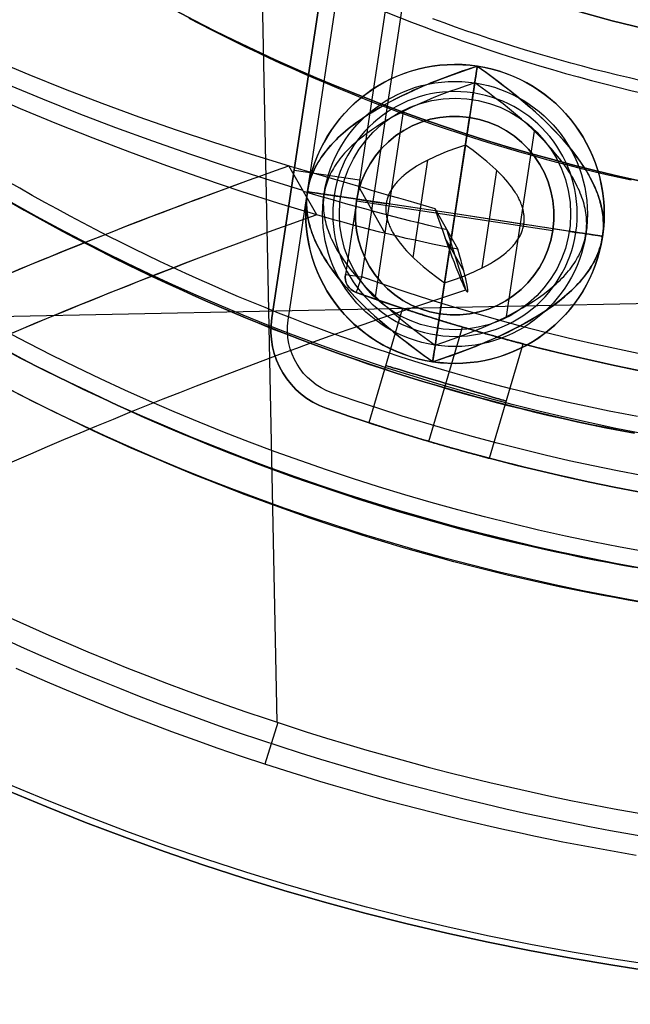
# Model space of a CAD drawing. Extents: x 1448 to 2588, y -916 to 723.
# Tile 6 of 37: x 1987 to 2005, y -1 to 29. Entities that reach past the tile are written whole.
import ezdxf

# ---------------------------------------------------------------- set-up
doc = ezdxf.new("R2010")
doc.units = 0
doc.layers.add('1', color=7, linetype='CONTINUOUS')

msp = doc.modelspace()

# ---------------------------------------------------------------- linework, layer by layer
at = {"layer": '1', "color": 8}
for p, q in [((1998.985, 50.942, 639.5), (1994.326, 20.097, 639.5)), ((1994.821, 20.023, 640), (1999.479, 50.867, 640)), ((2000.708, 48.96, 637.5), (1996.547, 21.41, 637.5)), ((1997.041, 21.335, 638), (2001.203, 48.885, 638)), ((1994.326, 20.097, 630), (1996.379, 33.691, 630)), ((1998.357, 33.393, 630), (1996.547, 21.41, 630)), ((1995, 24.559, 630), (1996.978, 24.26, 630)), ((1996.547, 21.41, 630), (1996.547, 21.41, 637.5)), ((1996.874, 20.864, 630), (1996.874, 20.864, 637.5)), ((1998.275, 20.384, 634), (1997.257, 16.929, 634)), ((1994.326, 20.097, 639.5), (1994.326, 20.097, 630)), ((1999.072, 16.365, 635.9), (2000.089, 19.818, 635.9)), ((1999.072, 16.365, 632.1), (2000.089, 19.818, 632.1)), ((2000.902, 15.855, 634), (2001.92, 19.31, 634)), ((1995.971, 17.365, 630), (1995.971, 17.365, 639.5))]:
    msp.add_line(p, q, dxfattribs=at)
at = {"layer": '1', "color": 250}
for p, q in [((1994.482, 7.883, 25.37), (1994.021, 31.01, 25.37)), ((2000.536, 27.696, 102.959), (2000.536, 27.696, 103.842)), ((2000.46, 27.192, 102.45), (1999.264, 19.275, 102.45)), ((1997.46, 20.733, 102.45), (1998.305, 26.332, 102.45)), ((2000.302, 26.15, 102.539), (1999.406, 20.218, 102.539)), ((1999.406, 20.218, 52.239), (2000.302, 26.15, 52.239)), ((2000.302, 26.15, 102.539), (2000.302, 26.15, 52.239)), ((2001.418, 20.135, 102.45), (2002.264, 25.734, 102.45)), ((2000.176, 25.315, 106.25), (1999.547, 21.152, 106.25)), ((1995.686, 23.206, 13.648), (1994.843, 24.687, 4.81)), ((1998.599, 21.919, 106.25), (1999.043, 24.862, 106.25)), ((2000.68, 21.605, 106.25), (2001.124, 24.548, 106.25)), ((1995.4, 23.908, 102.959), (1995.4, 23.908, 103.842)), ((1999.862, 23.234, 102.45), (1995.903, 23.832, 102.45)), ((1997.75, 22.648, 13.175), (1996.942, 24.07, 4.689)), ((1996.888, 23.632, 52.239), (1996.888, 23.632, 102.539)), ((1996.888, 23.632, 102.539), (2002.821, 22.736, 102.539)), ((1996.888, 23.632, 52.239), (2002.821, 22.736, 52.239)), ((1999.862, 23.234, 106.25), (1997.781, 23.548, 106.25)), ((1999.253, 23.398, 4.969), (1999.949, 22.174, 12.274)), ((2001.943, 22.919, 106.25), (1999.862, 23.234, 106.25)), ((2003.82, 22.636, 102.45), (1999.862, 23.234, 102.45)), ((2000.198, 20.919, 8.409), (1999.616, 22.76, 8.773)), ((2002.821, 22.736, 102.539), (2002.821, 22.736, 52.239)), ((2000.127, 21.517, 11.406), (1999.566, 22.502, 5.529)), ((2004.324, 22.56, 102.959), (2004.324, 22.56, 103.842)), ((1973.479, 19.891, 25.37), (2012.511, 20.669, 25.37)), ((1999.406, 20.218, 102.539), (1999.406, 20.218, 52.239)), ((1999.188, 18.772, 103.842), (1999.188, 18.772, 102.959)), ((1994.503, 7.877, 25.37), (1994.114, 6.618, 27.751))]:
    msp.add_line(p, q, dxfattribs=at)
for points in [[(2005.192, 24.25), (2004.814, 24.333), (2004.437, 24.419), (2004.061, 24.508), (2003.685, 24.6), (2003.31, 24.695), (2002.936, 24.792), (2002.563, 24.892), (2002.191, 24.995), (2001.819, 25.101), (2001.449, 25.21), (2001.079, 25.321), (2000.71, 25.435), (2000.342, 25.552), (1999.975, 25.672), (1999.609, 25.794), (1999.244, 25.919), (1998.88, 26.046), (1998.516, 26.177), (1998.154, 26.309), (1997.793, 26.445), (1997.433, 26.583), (1997.074, 26.724), (1996.716, 26.867), (1996.359, 27.013), (1996.003, 27.162), (1995.648, 27.313), (1995.294, 27.466), (1994.942, 27.623), (1994.59, 27.781), (1994.24, 27.943), (1993.891, 28.106), (1993.543, 28.272), (1993.196, 28.441), (1992.85, 28.612), (1992.506, 28.786), (1992.163, 28.962), (1991.821, 29.14)], [(2005.491, 27.258), (2005.135, 27.34), (2004.779, 27.424), (2004.424, 27.511), (2004.069, 27.6), (2003.715, 27.692), (2003.363, 27.787), (2003.011, 27.884), (2002.659, 27.985), (2002.309, 28.087), (2001.959, 28.193), (2001.61, 28.3), (2001.263, 28.411), (2000.916, 28.524), (2000.569, 28.639), (2000.224, 28.757), (1999.88, 28.878), (1999.536, 29.001), (1999.194, 29.127)], [(1999.188, 18.772), (1998.934, 18.953), (1998.69, 19.132), (1998.454, 19.31), (1998.226, 19.487), (1998.008, 19.663), (1997.798, 19.837), (1997.597, 20.01), (1997.404, 20.182), (1997.22, 20.352), (1997.045, 20.521), (1996.879, 20.689), (1996.721, 20.856), (1996.573, 21.021), (1996.432, 21.184), (1996.301, 21.347), (1996.178, 21.508), (1996.064, 21.668), (1995.959, 21.826), (1995.91, 21.905), (1995.862, 21.984), (1995.817, 22.062), (1995.774, 22.14), (1995.734, 22.217), (1995.695, 22.294), (1995.659, 22.371), (1995.625, 22.447), (1995.593, 22.523), (1995.563, 22.599), (1995.536, 22.675), (1995.51, 22.75), (1995.487, 22.825), (1995.466, 22.899), (1995.447, 22.973), (1995.43, 23.047), (1995.416, 23.121), (1995.403, 23.194), (1995.393, 23.267), (1995.385, 23.339), (1995.379, 23.411), (1995.376, 23.483), (1995.374, 23.555), (1995.375, 23.626), (1995.378, 23.697), (1995.383, 23.767), (1995.39, 23.838), (1995.4, 23.908), (1995.411, 23.977), (1995.425, 24.046), (1995.441, 24.115), (1995.459, 24.184), (1995.48, 24.252), (1995.502, 24.32), (1995.527, 24.387), (1995.554, 24.455), (1995.583, 24.522), (1995.614, 24.588), (1995.647, 24.654), (1995.683, 24.72), (1995.721, 24.786), (1995.761, 24.851), (1995.803, 24.916), (1995.847, 24.981), (1995.894, 25.045), (1995.942, 25.109), (1995.993, 25.173), (1996.046, 25.236), (1996.101, 25.299), (1996.159, 25.362), (1996.218, 25.424), (1996.28, 25.486), (1996.344, 25.548), (1996.41, 25.609), (1996.478, 25.67), (1996.549, 25.731), (1996.696, 25.851), (1996.852, 25.97), (1997.017, 26.088), (1997.191, 26.204), (1997.373, 26.319), (1997.564, 26.433), (1997.764, 26.545), (1997.972, 26.657), (1998.189, 26.766), (1998.415, 26.875), (1998.65, 26.982), (1998.893, 27.088), (1999.145, 27.192), (1999.406, 27.296), (1999.675, 27.398), (1999.953, 27.498), (2000.24, 27.598), (2000.536, 27.696)], [(2000.536, 27.696), (2000.789, 27.515), (2001.034, 27.335), (2001.27, 27.157), (2001.497, 26.98), (2001.716, 26.804), (2001.926, 26.63), (2002.127, 26.457), (2002.319, 26.285), (2002.503, 26.115), (2002.678, 25.946), (2002.844, 25.778), (2003.002, 25.612), (2003.151, 25.447), (2003.291, 25.283), (2003.422, 25.12), (2003.545, 24.959), (2003.659, 24.799), (2003.764, 24.641), (2003.814, 24.562), (2003.861, 24.484), (2003.906, 24.405), (2003.949, 24.328), (2003.989, 24.25), (2004.028, 24.173), (2004.064, 24.096), (2004.098, 24.02), (2004.13, 23.944), (2004.16, 23.868), (2004.188, 23.792), (2004.213, 23.717), (2004.236, 23.642), (2004.257, 23.568), (2004.276, 23.494), (2004.293, 23.42), (2004.308, 23.346), (2004.32, 23.273), (2004.33, 23.2), (2004.338, 23.128), (2004.344, 23.056), (2004.348, 22.984), (2004.349, 22.912), (2004.348, 22.841), (2004.345, 22.77), (2004.34, 22.7), (2004.333, 22.63), (2004.324, 22.56), (2004.312, 22.49), (2004.298, 22.421), (2004.282, 22.352), (2004.264, 22.283), (2004.244, 22.215), (2004.221, 22.147), (2004.196, 22.08), (2004.17, 22.012), (2004.141, 21.946), (2004.109, 21.879), (2004.076, 21.813), (2004.04, 21.747), (2004.003, 21.681), (2003.963, 21.616), (2003.92, 21.551), (2003.876, 21.486), (2003.83, 21.422), (2003.781, 21.358), (2003.73, 21.294), (2003.677, 21.231), (2003.622, 21.168), (2003.565, 21.106), (2003.505, 21.043), (2003.443, 20.981), (2003.379, 20.92), (2003.313, 20.858), (2003.245, 20.797), (2003.175, 20.737), (2003.027, 20.616), (2002.871, 20.497), (2002.706, 20.379), (2002.533, 20.263), (2002.35, 20.148), (2002.159, 20.034), (2001.96, 19.922), (2001.751, 19.811), (2001.534, 19.701), (2001.308, 19.592), (2001.074, 19.485), (2000.83, 19.379), (2000.578, 19.275), (2000.318, 19.171), (2000.048, 19.07), (1999.77, 18.969), (1999.483, 18.87), (1999.188, 18.772)], [(2000.46, 27.192), (2000.197, 27.105), (1999.943, 27.017), (1999.696, 26.928), (1999.457, 26.838), (1999.226, 26.746), (1999.002, 26.653), (1998.786, 26.559), (1998.578, 26.464), (1998.378, 26.368), (1998.185, 26.27), (1998, 26.172), (1997.823, 26.072), (1997.654, 25.971), (1997.492, 25.869), (1997.338, 25.766), (1997.192, 25.661), (1997.053, 25.556), (1996.922, 25.449), (1996.86, 25.395), (1996.799, 25.341), (1996.741, 25.287), (1996.684, 25.232), (1996.629, 25.177), (1996.576, 25.122), (1996.525, 25.066), (1996.476, 25.01), (1996.429, 24.954), (1996.384, 24.898), (1996.341, 24.841), (1996.3, 24.784), (1996.261, 24.726), (1996.223, 24.669), (1996.188, 24.611), (1996.154, 24.553), (1996.123, 24.494), (1996.093, 24.435), (1996.065, 24.376), (1996.04, 24.317), (1996.016, 24.257), (1995.994, 24.197), (1995.974, 24.137), (1995.956, 24.077), (1995.94, 24.016), (1995.926, 23.955), (1995.913, 23.893), (1995.903, 23.832)], [(2003.82, 22.636), (2003.829, 22.698), (2003.835, 22.76), (2003.84, 22.823), (2003.842, 22.885), (2003.843, 22.949), (2003.842, 23.012), (2003.838, 23.076), (2003.833, 23.14), (2003.826, 23.204), (2003.817, 23.269), (2003.806, 23.334), (2003.793, 23.399), (2003.778, 23.464), (2003.762, 23.53), (2003.743, 23.596), (2003.722, 23.663), (2003.7, 23.729), (2003.675, 23.796), (2003.649, 23.864), (2003.621, 23.931), (2003.59, 23.999), (2003.558, 24.067), (2003.524, 24.136), (2003.488, 24.204), (2003.45, 24.273), (2003.41, 24.343), (2003.368, 24.412), (2003.324, 24.482), (2003.231, 24.623), (2003.13, 24.764), (2003.021, 24.907), (2002.904, 25.052), (2002.78, 25.197), (2002.648, 25.343), (2002.508, 25.491), (2002.36, 25.64), (2002.205, 25.79), (2002.042, 25.941), (2001.871, 26.093), (2001.693, 26.247), (2001.507, 26.401), (2001.313, 26.557), (2001.111, 26.714), (2000.902, 26.872), (2000.684, 27.032), (2000.46, 27.192)], [(2004.324, 22.56), (2004.332, 22.618), (2004.338, 22.676), (2004.343, 22.735), (2004.347, 22.793), (2004.348, 22.853), (2004.349, 22.912), (2004.348, 22.971), (2004.345, 23.031), (2004.341, 23.091), (2004.336, 23.151), (2004.329, 23.211), (2004.32, 23.272), (2004.31, 23.333), (2004.298, 23.394), (2004.285, 23.455), (2004.271, 23.517), (2004.255, 23.579), (2004.237, 23.641), (2004.218, 23.703), (2004.197, 23.765), (2004.175, 23.828), (2004.151, 23.891), (2004.126, 23.954), (2004.1, 24.017), (2004.071, 24.081), (2004.042, 24.145), (2003.978, 24.273), (2003.908, 24.402), (2003.832, 24.532), (2003.75, 24.663), (2003.662, 24.795), (2003.568, 24.928), (2003.468, 25.062), (2003.362, 25.196), (2003.249, 25.332), (2003.131, 25.468), (2003.007, 25.606), (2002.877, 25.744), (2002.741, 25.883), (2002.598, 26.024), (2002.45, 26.165), (2002.296, 26.307), (2002.135, 26.449), (2001.969, 26.593), (2001.796, 26.738)], [(1997.066, 26.121), (1996.885, 25.994), (1996.715, 25.866), (1996.634, 25.801), (1996.555, 25.736), (1996.479, 25.671), (1996.405, 25.605), (1996.334, 25.538), (1996.265, 25.472), (1996.199, 25.405), (1996.136, 25.337), (1996.075, 25.269), (1996.016, 25.201), (1995.961, 25.132), (1995.907, 25.063), (1995.856, 24.994), (1995.808, 24.924), (1995.762, 24.854), (1995.719, 24.784), (1995.679, 24.713), (1995.641, 24.642), (1995.605, 24.57), (1995.572, 24.498), (1995.542, 24.425), (1995.514, 24.353), (1995.488, 24.279), (1995.466, 24.206), (1995.445, 24.132), (1995.428, 24.057), (1995.412, 23.983), (1995.4, 23.908)], [(2000.176, 25.315), (1999.904, 25.223), (1999.649, 25.128), (1999.527, 25.08), (1999.41, 25.031), (1999.296, 24.982), (1999.187, 24.932), (1999.082, 24.881), (1998.98, 24.83), (1998.883, 24.778), (1998.79, 24.726), (1998.701, 24.673), (1998.616, 24.619), (1998.535, 24.565), (1998.458, 24.51), (1998.385, 24.454), (1998.316, 24.398), (1998.284, 24.37), (1998.252, 24.342), (1998.221, 24.313), (1998.191, 24.284), (1998.162, 24.255), (1998.134, 24.226), (1998.108, 24.197), (1998.082, 24.168), (1998.057, 24.138), (1998.034, 24.108), (1998.011, 24.079), (1997.989, 24.049), (1997.969, 24.018), (1997.949, 23.988), (1997.93, 23.958), (1997.913, 23.927), (1997.896, 23.896), (1997.88, 23.865), (1997.866, 23.834), (1997.852, 23.803), (1997.84, 23.772), (1997.828, 23.74), (1997.818, 23.709), (1997.808, 23.677), (1997.8, 23.645), (1997.792, 23.613), (1997.786, 23.58), (1997.781, 23.548)], [(2001.943, 22.919), (2001.947, 22.952), (2001.951, 22.985), (2001.953, 23.018), (2001.954, 23.051), (2001.955, 23.084), (2001.954, 23.117), (2001.952, 23.151), (2001.95, 23.184), (2001.946, 23.218), (2001.941, 23.252), (2001.935, 23.286), (2001.929, 23.321), (2001.921, 23.355), (2001.912, 23.39), (2001.902, 23.424), (2001.891, 23.459), (2001.879, 23.494), (2001.867, 23.529), (2001.853, 23.565), (2001.838, 23.6), (2001.822, 23.636), (2001.805, 23.672), (2001.787, 23.708), (2001.768, 23.744), (2001.748, 23.78), (2001.727, 23.817), (2001.705, 23.853), (2001.682, 23.89), (2001.633, 23.964), (2001.58, 24.038), (2001.522, 24.114), (2001.461, 24.189), (2001.396, 24.266), (2001.326, 24.343), (2001.253, 24.42), (2001.175, 24.499), (2001.094, 24.577), (2001.008, 24.657), (2000.918, 24.737), (2000.824, 24.818), (2000.726, 24.899), (2000.624, 24.981), (2000.408, 25.147), (2000.176, 25.315)], [(2005.382, 17.113), (2004.953, 17.193), (2004.525, 17.277), (2004.097, 17.365), (2003.671, 17.455), (2003.245, 17.549), (2002.82, 17.646), (2002.396, 17.746), (2001.973, 17.85), (2001.551, 17.956), (2001.129, 18.066), (2000.709, 18.179), (2000.29, 18.295), (1999.871, 18.414), (1999.454, 18.537), (1999.037, 18.662), (1998.622, 18.791), (1998.207, 18.922), (1997.794, 19.057), (1997.381, 19.194), (1996.97, 19.335), (1996.56, 19.479), (1996.151, 19.626), (1995.743, 19.775), (1995.336, 19.928), (1994.93, 20.084), (1994.526, 20.242), (1994.122, 20.404), (1993.72, 20.568), (1993.319, 20.735), (1992.919, 20.905), (1992.521, 21.079), (1992.124, 21.254), (1991.728, 21.433), (1991.333, 21.615), (1990.94, 21.799), (1990.548, 21.986), (1990.157, 22.176), (1989.768, 22.369), (1989.38, 22.565), (1988.994, 22.763), (1988.609, 22.964), (1988.225, 23.168), (1987.843, 23.374), (1987.462, 23.583), (1987.083, 23.795), (1986.705, 24.009), (1986.328, 24.227)], [(1995.4, 23.908), (1995.392, 23.849), (1995.385, 23.791), (1995.38, 23.732), (1995.377, 23.674), (1995.375, 23.615), (1995.374, 23.555), (1995.375, 23.496), (1995.378, 23.436), (1995.382, 23.376), (1995.388, 23.316), (1995.395, 23.256), (1995.403, 23.195), (1995.413, 23.134), (1995.425, 23.073), (1995.438, 23.012), (1995.453, 22.95), (1995.469, 22.889), (1995.486, 22.827), (1995.505, 22.764), (1995.526, 22.702), (1995.548, 22.639), (1995.572, 22.576), (1995.597, 22.513), (1995.624, 22.45), (1995.652, 22.386), (1995.682, 22.323), (1995.745, 22.194), (1995.815, 22.065), (1995.891, 21.935), (1995.973, 21.804), (1996.061, 21.672), (1996.155, 21.539), (1996.256, 21.405), (1996.362, 21.271), (1996.474, 21.135), (1996.592, 20.999), (1996.716, 20.861), (1996.846, 20.723), (1996.983, 20.584), (1997.125, 20.444), (1997.273, 20.303), (1997.428, 20.161), (1997.588, 20.018), (1997.754, 19.874), (1997.927, 19.729)], [(1995.903, 23.832), (1995.895, 23.77), (1995.888, 23.707), (1995.884, 23.645), (1995.881, 23.582), (1995.88, 23.519), (1995.882, 23.455), (1995.885, 23.391), (1995.89, 23.327), (1995.897, 23.263), (1995.906, 23.198), (1995.917, 23.133), (1995.93, 23.068), (1995.945, 23.003), (1995.962, 22.937), (1995.98, 22.871), (1996.001, 22.804), (1996.023, 22.738), (1996.048, 22.671), (1996.074, 22.604), (1996.103, 22.536), (1996.133, 22.468), (1996.165, 22.4), (1996.199, 22.332), (1996.235, 22.263), (1996.273, 22.194), (1996.313, 22.125), (1996.355, 22.055), (1996.399, 21.985), (1996.493, 21.845), (1996.594, 21.703), (1996.703, 21.56), (1996.819, 21.416), (1996.944, 21.27), (1997.076, 21.124), (1997.215, 20.976), (1997.363, 20.827), (1997.518, 20.677), (1997.681, 20.526), (1997.852, 20.374), (1998.031, 20.22), (1998.217, 20.066), (1998.411, 19.91), (1998.612, 19.753), (1998.822, 19.595), (1999.039, 19.435), (1999.264, 19.275)], [(1986.454, 23.567), (1986.835, 23.35), (1987.218, 23.137), (1987.602, 22.926), (1987.987, 22.718), (1988.374, 22.513), (1988.762, 22.31), (1989.152, 22.11), (1989.543, 21.913), (1989.935, 21.719), (1990.329, 21.527), (1990.724, 21.338), (1991.121, 21.152), (1991.519, 20.969), (1991.918, 20.789), (1992.318, 20.612), (1992.72, 20.437), (1993.123, 20.266), (1993.527, 20.097), (1993.933, 19.931), (1994.339, 19.768), (1994.747, 19.609), (1995.156, 19.452), (1995.566, 19.298), (1995.978, 19.147), (1996.39, 18.999), (1996.804, 18.854), (1997.218, 18.712), (1997.634, 18.573), (1998.051, 18.438), (1998.469, 18.305), (1998.888, 18.175), (1999.308, 18.049), (1999.729, 17.926), (2000.151, 17.805), (2000.573, 17.688), (2000.997, 17.575), (2001.422, 17.464), (2001.848, 17.356), (2002.274, 17.252), (2002.702, 17.151), (2003.13, 17.053), (2003.559, 16.959), (2003.99, 16.867), (2004.42, 16.779), (2004.852, 16.695), (2005.285, 16.613)], [(1986.454, 23.567), (1986.835, 23.35), (1987.218, 23.137), (1987.602, 22.926), (1987.987, 22.718), (1988.374, 22.513), (1988.762, 22.31), (1989.152, 22.11), (1989.543, 21.913), (1989.935, 21.719), (1990.329, 21.527), (1990.724, 21.338), (1991.121, 21.152), (1991.519, 20.969), (1991.918, 20.789), (1992.318, 20.612), (1992.72, 20.437), (1993.123, 20.266), (1993.527, 20.097), (1993.933, 19.931), (1994.339, 19.768), (1994.747, 19.609), (1995.156, 19.452), (1995.566, 19.298), (1995.978, 19.147), (1996.39, 18.999), (1996.804, 18.854), (1997.218, 18.712), (1997.634, 18.573), (1998.051, 18.438), (1998.469, 18.305), (1998.888, 18.175), (1999.308, 18.049), (1999.729, 17.926), (2000.151, 17.805), (2000.573, 17.688), (2000.997, 17.575), (2001.422, 17.464), (2001.848, 17.356), (2002.274, 17.252), (2002.702, 17.151), (2003.13, 17.053), (2003.559, 16.959), (2003.99, 16.867), (2004.42, 16.779), (2004.852, 16.695), (2005.285, 16.613)], [(2005.285, 16.615), (2004.853, 16.697), (2004.421, 16.781), (2003.99, 16.869), (2003.56, 16.961), (2003.131, 17.055), (2002.702, 17.153), (2002.275, 17.254), (2001.848, 17.358), (2001.423, 17.466), (2000.998, 17.576), (2000.574, 17.69), (2000.151, 17.807), (1999.729, 17.928), (1999.308, 18.051), (1998.888, 18.177), (1998.469, 18.307), (1998.052, 18.44), (1997.635, 18.575), (1997.219, 18.714), (1996.804, 18.856), (1996.391, 19.001), (1995.978, 19.149), (1995.567, 19.3), (1995.157, 19.453), (1994.748, 19.61), (1994.34, 19.77), (1993.933, 19.933), (1993.528, 20.099), (1993.124, 20.267), (1992.721, 20.439), (1992.319, 20.614), (1991.919, 20.791), (1991.52, 20.971), (1991.122, 21.154), (1990.725, 21.34), (1990.33, 21.529), (1989.936, 21.72), (1989.544, 21.915), (1989.153, 22.112), (1988.763, 22.312), (1988.375, 22.514), (1987.988, 22.72), (1987.603, 22.928), (1987.219, 23.139), (1986.836, 23.352), (1986.455, 23.568)], [(1997.781, 23.548), (1997.776, 23.515), (1997.773, 23.483), (1997.77, 23.45), (1997.769, 23.417), (1997.769, 23.383), (1997.769, 23.35), (1997.771, 23.317), (1997.774, 23.283), (1997.777, 23.249), (1997.782, 23.215), (1997.788, 23.181), (1997.795, 23.147), (1997.803, 23.112), (1997.811, 23.078), (1997.821, 23.043), (1997.832, 23.008), (1997.844, 22.973), (1997.857, 22.938), (1997.871, 22.902), (1997.886, 22.867), (1997.901, 22.831), (1997.918, 22.795), (1997.936, 22.759), (1997.955, 22.723), (1997.975, 22.687), (1997.996, 22.651), (1998.018, 22.614), (1998.041, 22.577), (1998.09, 22.503), (1998.144, 22.429), (1998.201, 22.354), (1998.262, 22.278), (1998.328, 22.201), (1998.397, 22.124), (1998.47, 22.047), (1998.548, 21.969), (1998.63, 21.89), (1998.715, 21.81), (1998.805, 21.73), (1998.899, 21.65), (1998.997, 21.568), (1999.099, 21.486), (1999.315, 21.321), (1999.547, 21.152)], [(1999.547, 21.152), (1999.819, 21.244), (2000.074, 21.339), (2000.196, 21.387), (2000.313, 21.436), (2000.427, 21.485), (2000.536, 21.535), (2000.642, 21.586), (2000.743, 21.637), (2000.84, 21.689), (2000.933, 21.741), (2001.022, 21.794), (2001.107, 21.848), (2001.188, 21.902), (2001.265, 21.957), (2001.338, 22.013), (2001.407, 22.069), (2001.44, 22.097), (2001.472, 22.126), (2001.502, 22.154), (2001.532, 22.183), (2001.561, 22.212), (2001.589, 22.241), (2001.616, 22.27), (2001.641, 22.3), (2001.666, 22.329), (2001.69, 22.359), (2001.712, 22.389), (2001.734, 22.419), (2001.755, 22.449), (2001.774, 22.479), (2001.793, 22.51), (2001.811, 22.54), (2001.827, 22.571), (2001.843, 22.602), (2001.857, 22.633), (2001.871, 22.664), (2001.883, 22.695), (2001.895, 22.727), (2001.905, 22.759), (2001.915, 22.79), (2001.923, 22.822), (2001.931, 22.855), (2001.937, 22.887), (2001.943, 22.919)], [(1999.264, 19.275), (1999.526, 19.362), (1999.78, 19.45), (2000.027, 19.539), (2000.266, 19.63), (2000.498, 19.721), (2000.721, 19.814), (2000.937, 19.908), (2001.145, 20.003), (2001.345, 20.099), (2001.538, 20.197), (2001.723, 20.295), (2001.9, 20.395), (2002.07, 20.496), (2002.231, 20.598), (2002.385, 20.701), (2002.532, 20.806), (2002.67, 20.911), (2002.801, 21.018), (2002.863, 21.072), (2002.924, 21.126), (2002.983, 21.181), (2003.039, 21.235), (2003.094, 21.29), (2003.147, 21.346), (2003.198, 21.401), (2003.247, 21.457), (2003.294, 21.513), (2003.339, 21.57), (2003.382, 21.626), (2003.423, 21.683), (2003.463, 21.741), (2003.5, 21.798), (2003.535, 21.856), (2003.569, 21.914), (2003.601, 21.973), (2003.63, 22.032), (2003.658, 22.091), (2003.684, 22.15), (2003.708, 22.21), (2003.729, 22.27), (2003.749, 22.33), (2003.767, 22.391), (2003.784, 22.451), (2003.798, 22.513), (2003.81, 22.574), (2003.82, 22.636)], [(2002.657, 20.346), (2002.838, 20.473), (2003.008, 20.601), (2003.089, 20.666), (2003.168, 20.731), (2003.244, 20.797), (2003.318, 20.863), (2003.389, 20.929), (2003.458, 20.996), (2003.524, 21.063), (2003.587, 21.13), (2003.648, 21.198), (2003.707, 21.266), (2003.763, 21.335), (2003.816, 21.404), (2003.867, 21.473), (2003.915, 21.543), (2003.961, 21.613), (2004.004, 21.683), (2004.045, 21.754), (2004.083, 21.826), (2004.118, 21.897), (2004.151, 21.969), (2004.182, 22.042), (2004.21, 22.115), (2004.235, 22.188), (2004.258, 22.261), (2004.278, 22.335), (2004.296, 22.41), (2004.311, 22.485), (2004.324, 22.56)], [(2005.276, 12.559), (2004.873, 12.631), (2004.471, 12.706), (2004.07, 12.783), (2003.669, 12.863), (2003.268, 12.945), (2002.868, 13.03), (2002.469, 13.118), (2002.071, 13.208), (2001.673, 13.301), (2001.276, 13.397), (2000.879, 13.495), (2000.484, 13.595), (2000.089, 13.699), (1999.694, 13.804), (1999.301, 13.913), (1998.908, 14.023), (1998.516, 14.137), (1998.124, 14.253), (1997.734, 14.371), (1997.344, 14.492), (1996.955, 14.615), (1996.567, 14.741), (1996.18, 14.869), (1995.793, 15), (1995.407, 15.133), (1995.023, 15.268), (1994.639, 15.406), (1994.256, 15.547), (1993.874, 15.689), (1993.493, 15.835), (1993.112, 15.982), (1992.733, 16.132), (1992.355, 16.285), (1991.977, 16.439), (1991.601, 16.596), (1991.225, 16.756), (1990.851, 16.917), (1990.478, 17.081), (1990.105, 17.248), (1989.734, 17.416), (1989.363, 17.587), (1988.994, 17.76), (1988.626, 17.936), (1988.259, 18.114), (1987.893, 18.294), (1987.528, 18.476), (1987.164, 18.661), (1986.801, 18.847), (1986.44, 19.036)], [(2005.506, 11.505), (2005.096, 11.575), (2004.688, 11.648), (2004.279, 11.724), (2003.872, 11.802), (2003.465, 11.883), (2003.058, 11.967), (2002.652, 12.053), (2002.247, 12.142), (2001.843, 12.234), (2001.439, 12.328), (2001.036, 12.425), (2000.634, 12.525), (2000.232, 12.627), (1999.831, 12.732), (1999.431, 12.839), (1999.031, 12.949), (1998.632, 13.061), (1998.234, 13.176), (1997.837, 13.294), (1997.441, 13.414), (1997.045, 13.537), (1996.65, 13.662), (1996.256, 13.79), (1995.863, 13.92), (1995.471, 14.052), (1995.079, 14.187), (1994.689, 14.325), (1994.299, 14.465), (1993.91, 14.608), (1993.523, 14.753), (1993.136, 14.9), (1992.75, 15.05), (1992.365, 15.202), (1991.981, 15.357), (1991.598, 15.514), (1991.215, 15.673), (1990.834, 15.835), (1990.454, 15.999), (1990.075, 16.165), (1989.697, 16.334), (1989.32, 16.505), (1988.944, 16.679), (1988.57, 16.855), (1988.196, 17.033), (1987.823, 17.213), (1987.452, 17.396), (1987.081, 17.581), (1986.712, 17.768), (1986.344, 17.958)]]:
    msp.add_lwpolyline(points, dxfattribs=at)
at = {"layer": '1', "color": 8, "extrusion": (0.149344, 0.988785, 3.51608e-09)}
msp.add_lwpolyline([(-1969.459, 640), (-1969.431, 639.997), (-1969.404, 639.993), (-1969.377, 639.988), (-1969.364, 639.986), (-1969.351, 639.983), (-1969.339, 639.98), (-1969.326, 639.976), (-1969.314, 639.973), (-1969.302, 639.969), (-1969.291, 639.965), (-1969.279, 639.961), (-1969.268, 639.957), (-1969.256, 639.953), (-1969.246, 639.948), (-1969.235, 639.943), (-1969.224, 639.938), (-1969.214, 639.933), (-1969.204, 639.927), (-1969.194, 639.922), (-1969.184, 639.916), (-1969.175, 639.91), (-1969.165, 639.903), (-1969.156, 639.897), (-1969.147, 639.89), (-1969.138, 639.883), (-1969.13, 639.876), (-1969.122, 639.869), (-1969.113, 639.861), (-1969.106, 639.854), (-1969.098, 639.846), (-1969.09, 639.838), (-1969.083, 639.829), (-1969.076, 639.821), (-1969.069, 639.812), (-1969.062, 639.803), (-1969.056, 639.794), (-1969.05, 639.785), (-1969.043, 639.775), (-1969.038, 639.765), (-1969.032, 639.755), (-1969.026, 639.745), (-1969.021, 639.735), (-1969.016, 639.724), (-1969.011, 639.714), (-1969.006, 639.703), (-1969.002, 639.692), (-1968.998, 639.68), (-1968.994, 639.669), (-1968.99, 639.657), (-1968.986, 639.645), (-1968.983, 639.633), (-1968.979, 639.62), (-1968.976, 639.608), (-1968.973, 639.595), (-1968.971, 639.582), (-1968.966, 639.556), (-1968.962, 639.528), (-1968.959, 639.5)], dxfattribs=at)
at = {"layer": '1', "color": 8, "extrusion": (0.943674, -0.330877, 5.47622e-12)}
msp.add_lwpolyline([(677.308, 640), (677.28, 639.997), (677.252, 639.993), (677.226, 639.988), (677.213, 639.986), (677.2, 639.983), (677.187, 639.98), (677.175, 639.976), (677.163, 639.973), (677.151, 639.969), (677.139, 639.965), (677.128, 639.961), (677.116, 639.957), (677.105, 639.953), (677.094, 639.948), (677.083, 639.943), (677.073, 639.938), (677.063, 639.933), (677.052, 639.927), (677.042, 639.922), (677.033, 639.916), (677.023, 639.91), (677.014, 639.903), (677.005, 639.897), (676.996, 639.89), (676.987, 639.883), (676.979, 639.876), (676.97, 639.869), (676.962, 639.861), (676.954, 639.854), (676.947, 639.846), (676.939, 639.838), (676.932, 639.829), (676.925, 639.821), (676.918, 639.812), (676.911, 639.803), (676.904, 639.794), (676.898, 639.785), (676.892, 639.775), (676.886, 639.765), (676.881, 639.755), (676.875, 639.745), (676.87, 639.735), (676.865, 639.724), (676.86, 639.714), (676.855, 639.703), (676.851, 639.692), (676.846, 639.68), (676.842, 639.669), (676.838, 639.657), (676.835, 639.645), (676.831, 639.633), (676.828, 639.62), (676.825, 639.608), (676.822, 639.595), (676.819, 639.582), (676.815, 639.556), (676.811, 639.528), (676.808, 639.5)], dxfattribs=at)
at = {"layer": '1', "color": 8}
for points in [[(2001.92, 19.31, 634), (2001.92, 19.31, 634.045), (2001.918, 19.31, 634.09), (2001.916, 19.311, 634.136), (2001.912, 19.312, 634.181), (2001.907, 19.313, 634.227), (2001.901, 19.315, 634.273), (2001.894, 19.317, 634.319), (2001.886, 19.319, 634.365), (2001.877, 19.321, 634.411), (2001.866, 19.324, 634.457), (2001.855, 19.327, 634.503), (2001.842, 19.33, 634.548), (2001.828, 19.334, 634.594), (2001.813, 19.338, 634.638), (2001.797, 19.342, 634.683), (2001.78, 19.347, 634.727), (2001.762, 19.351, 634.771), (2001.743, 19.356, 634.814), (2001.723, 19.362, 634.857), (2001.702, 19.367, 634.899), (2001.68, 19.373, 634.94), (2001.657, 19.379, 634.981), (2001.633, 19.386, 635.021), (2001.608, 19.392, 635.06), (2001.582, 19.399, 635.099), (2001.555, 19.406, 635.136), (2001.528, 19.414, 635.173), (2001.5, 19.421, 635.209), (2001.472, 19.429, 635.244), (2001.442, 19.437, 635.278), (2001.413, 19.445, 635.311), (2001.382, 19.453, 635.344), (2001.351, 19.461, 635.375), (2001.319, 19.47, 635.406), (2001.286, 19.479, 635.436), (2001.253, 19.488, 635.466), (2001.218, 19.498, 635.495), (2001.182, 19.507, 635.523), (2001.146, 19.517, 635.55), (2001.109, 19.528, 635.577), (2001.071, 19.538, 635.602), (2001.032, 19.549, 635.627), (2000.993, 19.56, 635.651), (2000.953, 19.571, 635.674), (2000.913, 19.582, 635.696), (2000.872, 19.594, 635.717), (2000.83, 19.605, 635.737), (2000.788, 19.617, 635.755), (2000.746, 19.629, 635.773), (2000.703, 19.641, 635.789), (2000.66, 19.653, 635.805), (2000.616, 19.666, 635.819), (2000.572, 19.678, 635.832), (2000.528, 19.691, 635.844), (2000.484, 19.703, 635.855), (2000.44, 19.716, 635.865), (2000.396, 19.729, 635.873), (2000.352, 19.742, 635.88), (2000.308, 19.755, 635.886), (2000.263, 19.767, 635.891), (2000.22, 19.78, 635.895), (2000.176, 19.793, 635.898), (2000.132, 19.806, 635.899), (2000.089, 19.818, 635.9), (2000.046, 19.831, 635.899), (2000.003, 19.844, 635.898), (1999.959, 19.857, 635.895), (1999.915, 19.87, 635.891), (1999.871, 19.883, 635.886), (1999.827, 19.896, 635.88), (1999.783, 19.909, 635.873), (1999.739, 19.923, 635.865), (1999.695, 19.936, 635.855), (1999.651, 19.949, 635.844), (1999.608, 19.962, 635.832), (1999.564, 19.976, 635.819), (1999.521, 19.989, 635.805), (1999.478, 20.002, 635.789), (1999.435, 20.015, 635.773), (1999.393, 20.028, 635.755), (1999.351, 20.041, 635.737), (1999.31, 20.054, 635.717), (1999.269, 20.066, 635.696), (1999.229, 20.079, 635.674), (1999.19, 20.091, 635.651), (1999.151, 20.103, 635.627), (1999.113, 20.115, 635.602), (1999.075, 20.127, 635.577), (1999.038, 20.138, 635.55), (1999.002, 20.15, 635.523), (1998.967, 20.161, 635.495), (1998.933, 20.172, 635.466), (1998.9, 20.182, 635.436), (1998.867, 20.193, 635.406), (1998.835, 20.203, 635.375), (1998.805, 20.212, 635.344), (1998.775, 20.222, 635.311), (1998.746, 20.231, 635.278), (1998.717, 20.24, 635.244), (1998.689, 20.25, 635.209), (1998.661, 20.258, 635.173), (1998.634, 20.267, 635.136), (1998.608, 20.275, 635.099), (1998.583, 20.284, 635.06), (1998.558, 20.292, 635.021), (1998.535, 20.299, 634.981), (1998.512, 20.307, 634.94), (1998.49, 20.314, 634.899), (1998.469, 20.32, 634.857), (1998.449, 20.327, 634.814), (1998.431, 20.333, 634.771), (1998.413, 20.339, 634.727), (1998.396, 20.344, 634.683), (1998.38, 20.349, 634.638), (1998.366, 20.354, 634.594), (1998.352, 20.359, 634.548), (1998.34, 20.363, 634.503), (1998.328, 20.366, 634.457), (1998.318, 20.37, 634.411), (1998.309, 20.373, 634.365), (1998.301, 20.375, 634.319), (1998.294, 20.378, 634.273), (1998.288, 20.38, 634.227), (1998.284, 20.381, 634.181), (1998.28, 20.382, 634.136), (1998.277, 20.383, 634.09), (1998.276, 20.384, 634.045), (1998.275, 20.384, 634)], [(1998.275, 20.384, 634), (1998.276, 20.384, 633.955), (1998.277, 20.383, 633.91), (1998.28, 20.382, 633.864), (1998.284, 20.381, 633.819), (1998.288, 20.38, 633.773), (1998.294, 20.378, 633.727), (1998.301, 20.375, 633.681), (1998.309, 20.373, 633.635), (1998.318, 20.37, 633.589), (1998.328, 20.366, 633.543), (1998.34, 20.363, 633.497), (1998.352, 20.359, 633.452), (1998.366, 20.354, 633.406), (1998.38, 20.349, 633.362), (1998.396, 20.344, 633.317), (1998.413, 20.339, 633.273), (1998.431, 20.333, 633.229), (1998.449, 20.327, 633.186), (1998.469, 20.32, 633.143), (1998.49, 20.314, 633.101), (1998.512, 20.307, 633.06), (1998.535, 20.299, 633.019), (1998.558, 20.292, 632.979), (1998.583, 20.284, 632.94), (1998.608, 20.275, 632.901), (1998.634, 20.267, 632.864), (1998.661, 20.258, 632.827), (1998.689, 20.25, 632.791), (1998.717, 20.24, 632.756), (1998.746, 20.231, 632.722), (1998.775, 20.222, 632.689), (1998.805, 20.212, 632.656), (1998.835, 20.203, 632.625), (1998.867, 20.193, 632.594), (1998.9, 20.182, 632.564), (1998.933, 20.172, 632.534), (1998.967, 20.161, 632.505), (1999.002, 20.15, 632.477), (1999.038, 20.138, 632.45), (1999.075, 20.127, 632.423), (1999.113, 20.115, 632.398), (1999.151, 20.103, 632.373), (1999.19, 20.091, 632.349), (1999.229, 20.079, 632.326), (1999.269, 20.066, 632.304), (1999.31, 20.054, 632.283), (1999.351, 20.041, 632.263), (1999.393, 20.028, 632.245), (1999.435, 20.015, 632.227), (1999.478, 20.002, 632.211), (1999.521, 19.989, 632.195), (1999.564, 19.976, 632.181), (1999.608, 19.962, 632.168), (1999.651, 19.949, 632.156), (1999.695, 19.936, 632.145), (1999.739, 19.923, 632.135), (1999.783, 19.909, 632.127), (1999.827, 19.896, 632.12), (1999.871, 19.883, 632.114), (1999.915, 19.87, 632.109), (1999.959, 19.857, 632.105), (2000.003, 19.844, 632.102), (2000.046, 19.831, 632.101), (2000.089, 19.818, 632.1), (2000.132, 19.806, 632.101), (2000.176, 19.793, 632.102), (2000.22, 19.78, 632.105), (2000.263, 19.767, 632.109), (2000.308, 19.755, 632.114), (2000.352, 19.742, 632.12), (2000.396, 19.729, 632.127), (2000.44, 19.716, 632.135), (2000.484, 19.703, 632.145), (2000.528, 19.691, 632.156), (2000.572, 19.678, 632.168), (2000.616, 19.666, 632.181), (2000.66, 19.653, 632.195), (2000.703, 19.641, 632.211), (2000.746, 19.629, 632.227), (2000.788, 19.617, 632.245), (2000.83, 19.605, 632.263), (2000.872, 19.594, 632.283), (2000.913, 19.582, 632.304), (2000.953, 19.571, 632.326), (2000.993, 19.56, 632.349), (2001.032, 19.549, 632.373), (2001.071, 19.538, 632.398), (2001.109, 19.528, 632.423), (2001.146, 19.517, 632.45), (2001.182, 19.507, 632.477), (2001.218, 19.498, 632.505), (2001.253, 19.488, 632.534), (2001.286, 19.479, 632.564), (2001.319, 19.47, 632.594), (2001.351, 19.461, 632.625), (2001.382, 19.453, 632.656), (2001.413, 19.445, 632.689), (2001.442, 19.437, 632.722), (2001.472, 19.429, 632.756), (2001.5, 19.421, 632.791), (2001.528, 19.414, 632.827), (2001.555, 19.406, 632.864), (2001.582, 19.399, 632.901), (2001.608, 19.392, 632.94), (2001.633, 19.386, 632.979), (2001.657, 19.379, 633.019), (2001.68, 19.373, 633.06), (2001.702, 19.367, 633.101), (2001.723, 19.362, 633.143), (2001.743, 19.356, 633.186), (2001.762, 19.351, 633.229), (2001.78, 19.347, 633.273), (2001.797, 19.342, 633.317), (2001.813, 19.338, 633.362), (2001.828, 19.334, 633.406), (2001.842, 19.33, 633.452), (2001.855, 19.327, 633.497), (2001.866, 19.324, 633.543), (2001.877, 19.321, 633.589), (2001.886, 19.319, 633.635), (2001.894, 19.317, 633.681), (2001.901, 19.315, 633.727), (2001.907, 19.313, 633.773), (2001.912, 19.312, 633.819), (2001.916, 19.311, 633.864), (2001.918, 19.31, 633.91), (2001.92, 19.31, 633.955), (2001.92, 19.31, 634)], [(1997.257, 16.929, 634), (1997.258, 16.929, 634.045), (1997.259, 16.928, 634.09), (1997.262, 16.928, 634.136), (1997.266, 16.926, 634.181), (1997.27, 16.925, 634.227), (1997.276, 16.923, 634.273), (1997.283, 16.921, 634.319), (1997.291, 16.918, 634.365), (1997.3, 16.915, 634.411), (1997.31, 16.912, 634.457), (1997.322, 16.908, 634.503), (1997.334, 16.904, 634.548), (1997.348, 16.9, 634.594), (1997.362, 16.895, 634.638), (1997.378, 16.89, 634.683), (1997.395, 16.884, 634.727), (1997.413, 16.878, 634.771), (1997.432, 16.872, 634.814), (1997.452, 16.866, 634.857), (1997.472, 16.859, 634.899), (1997.494, 16.852, 634.94), (1997.517, 16.845, 634.981), (1997.54, 16.837, 635.021), (1997.565, 16.829, 635.06), (1997.59, 16.821, 635.099), (1997.616, 16.813, 635.136), (1997.643, 16.804, 635.173), (1997.671, 16.795, 635.209), (1997.699, 16.786, 635.244), (1997.728, 16.777, 635.278), (1997.757, 16.768, 635.311), (1997.787, 16.758, 635.344), (1997.818, 16.749, 635.375), (1997.849, 16.739, 635.406), (1997.882, 16.728, 635.436), (1997.915, 16.718, 635.466), (1997.95, 16.707, 635.495), (1997.985, 16.696, 635.523), (1998.021, 16.685, 635.55), (1998.058, 16.673, 635.577), (1998.095, 16.661, 635.602), (1998.133, 16.649, 635.627), (1998.172, 16.637, 635.651), (1998.212, 16.625, 635.674), (1998.252, 16.613, 635.696), (1998.293, 16.6, 635.717), (1998.334, 16.587, 635.737), (1998.376, 16.575, 635.755), (1998.418, 16.562, 635.773), (1998.46, 16.549, 635.789), (1998.503, 16.535, 635.805), (1998.547, 16.522, 635.819), (1998.59, 16.509, 635.832), (1998.634, 16.496, 635.844), (1998.678, 16.483, 635.855), (1998.722, 16.469, 635.865), (1998.766, 16.456, 635.873), (1998.81, 16.443, 635.88), (1998.854, 16.43, 635.886), (1998.898, 16.417, 635.891), (1998.942, 16.404, 635.895), (1998.986, 16.391, 635.898), (1999.029, 16.378, 635.899), (1999.072, 16.365, 635.9), (1999.115, 16.352, 635.899), (1999.158, 16.34, 635.898), (1999.202, 16.327, 635.895), (1999.246, 16.314, 635.891), (1999.29, 16.301, 635.886), (1999.334, 16.288, 635.88), (1999.379, 16.276, 635.873), (1999.423, 16.263, 635.865), (1999.467, 16.25, 635.855), (1999.511, 16.237, 635.844), (1999.555, 16.225, 635.832), (1999.599, 16.212, 635.819), (1999.642, 16.2, 635.805), (1999.685, 16.188, 635.789), (1999.728, 16.176, 635.773), (1999.771, 16.164, 635.755), (1999.813, 16.152, 635.737), (1999.854, 16.14, 635.717), (1999.895, 16.129, 635.696), (1999.936, 16.117, 635.674), (1999.976, 16.106, 635.651), (2000.015, 16.095, 635.627), (2000.053, 16.084, 635.602), (2000.091, 16.074, 635.577), (2000.128, 16.064, 635.55), (2000.165, 16.054, 635.523), (2000.2, 16.044, 635.495), (2000.235, 16.034, 635.466), (2000.269, 16.025, 635.436), (2000.302, 16.016, 635.406), (2000.334, 16.007, 635.375), (2000.365, 15.999, 635.344), (2000.395, 15.991, 635.311), (2000.425, 15.983, 635.278), (2000.454, 15.975, 635.244), (2000.483, 15.967, 635.209), (2000.511, 15.959, 635.173), (2000.538, 15.952, 635.136), (2000.564, 15.945, 635.099), (2000.59, 15.938, 635.06), (2000.615, 15.931, 635.021), (2000.639, 15.925, 634.981), (2000.662, 15.919, 634.94), (2000.684, 15.913, 634.899), (2000.705, 15.907, 634.857), (2000.725, 15.902, 634.814), (2000.744, 15.897, 634.771), (2000.763, 15.892, 634.727), (2000.78, 15.888, 634.683), (2000.796, 15.883, 634.638), (2000.81, 15.879, 634.594), (2000.824, 15.876, 634.548), (2000.837, 15.872, 634.503), (2000.848, 15.869, 634.457), (2000.859, 15.867, 634.411), (2000.868, 15.864, 634.365), (2000.876, 15.862, 634.319), (2000.883, 15.86, 634.273), (2000.889, 15.859, 634.227), (2000.894, 15.857, 634.181), (2000.898, 15.856, 634.136), (2000.9, 15.856, 634.09), (2000.902, 15.855, 634.045), (2000.902, 15.855, 634)], [(2000.902, 15.855, 634), (2000.902, 15.855, 633.955), (2000.9, 15.856, 633.91), (2000.898, 15.856, 633.864), (2000.894, 15.857, 633.819), (2000.889, 15.859, 633.773), (2000.883, 15.86, 633.727), (2000.876, 15.862, 633.681), (2000.868, 15.864, 633.635), (2000.859, 15.867, 633.589), (2000.848, 15.869, 633.543), (2000.837, 15.872, 633.497), (2000.824, 15.876, 633.452), (2000.81, 15.879, 633.406), (2000.796, 15.883, 633.362), (2000.78, 15.888, 633.317), (2000.763, 15.892, 633.273), (2000.744, 15.897, 633.229), (2000.725, 15.902, 633.186), (2000.705, 15.907, 633.143), (2000.684, 15.913, 633.101), (2000.662, 15.919, 633.06), (2000.639, 15.925, 633.019), (2000.615, 15.931, 632.979), (2000.59, 15.938, 632.94), (2000.564, 15.945, 632.901), (2000.538, 15.952, 632.864), (2000.511, 15.959, 632.827), (2000.483, 15.967, 632.791), (2000.454, 15.975, 632.756), (2000.425, 15.983, 632.722), (2000.395, 15.991, 632.689), (2000.365, 15.999, 632.656), (2000.334, 16.007, 632.625), (2000.302, 16.016, 632.594), (2000.269, 16.025, 632.564), (2000.235, 16.034, 632.534), (2000.2, 16.044, 632.505), (2000.165, 16.054, 632.477), (2000.128, 16.064, 632.45), (2000.091, 16.074, 632.423), (2000.053, 16.084, 632.398), (2000.015, 16.095, 632.373), (1999.976, 16.106, 632.349), (1999.936, 16.117, 632.326), (1999.895, 16.129, 632.304), (1999.854, 16.14, 632.283), (1999.813, 16.152, 632.263), (1999.771, 16.164, 632.245), (1999.728, 16.176, 632.227), (1999.685, 16.188, 632.211), (1999.642, 16.2, 632.195), (1999.599, 16.212, 632.181), (1999.555, 16.225, 632.168), (1999.511, 16.237, 632.156), (1999.467, 16.25, 632.145), (1999.423, 16.263, 632.135), (1999.379, 16.276, 632.127), (1999.334, 16.288, 632.12), (1999.29, 16.301, 632.114), (1999.246, 16.314, 632.109), (1999.202, 16.327, 632.105), (1999.158, 16.34, 632.102), (1999.115, 16.352, 632.101), (1999.072, 16.365, 632.1), (1999.029, 16.378, 632.101), (1998.986, 16.391, 632.102), (1998.942, 16.404, 632.105), (1998.898, 16.417, 632.109), (1998.854, 16.43, 632.114), (1998.81, 16.443, 632.12), (1998.766, 16.456, 632.127), (1998.722, 16.469, 632.135), (1998.678, 16.483, 632.145), (1998.634, 16.496, 632.156), (1998.59, 16.509, 632.168), (1998.547, 16.522, 632.181), (1998.503, 16.535, 632.195), (1998.46, 16.549, 632.211), (1998.418, 16.562, 632.227), (1998.376, 16.575, 632.245), (1998.334, 16.587, 632.263), (1998.293, 16.6, 632.283), (1998.252, 16.613, 632.304), (1998.212, 16.625, 632.326), (1998.172, 16.637, 632.349), (1998.133, 16.649, 632.373), (1998.095, 16.661, 632.398), (1998.058, 16.673, 632.423), (1998.021, 16.685, 632.45), (1997.985, 16.696, 632.477), (1997.95, 16.707, 632.505), (1997.915, 16.718, 632.534), (1997.882, 16.728, 632.564), (1997.849, 16.739, 632.594), (1997.818, 16.749, 632.625), (1997.787, 16.758, 632.656), (1997.757, 16.768, 632.689), (1997.728, 16.777, 632.722), (1997.699, 16.786, 632.756), (1997.671, 16.795, 632.791), (1997.643, 16.804, 632.827), (1997.616, 16.813, 632.864), (1997.59, 16.821, 632.901), (1997.565, 16.829, 632.94), (1997.54, 16.837, 632.979), (1997.517, 16.845, 633.019), (1997.494, 16.852, 633.06), (1997.472, 16.859, 633.101), (1997.452, 16.866, 633.143), (1997.432, 16.872, 633.186), (1997.413, 16.878, 633.229), (1997.395, 16.884, 633.273), (1997.378, 16.89, 633.317), (1997.362, 16.895, 633.362), (1997.348, 16.9, 633.406), (1997.334, 16.904, 633.452), (1997.322, 16.908, 633.497), (1997.31, 16.912, 633.543), (1997.3, 16.915, 633.589), (1997.291, 16.918, 633.635), (1997.283, 16.921, 633.681), (1997.276, 16.923, 633.727), (1997.27, 16.925, 633.773), (1997.266, 16.926, 633.819), (1997.262, 16.928, 633.864), (1997.259, 16.928, 633.91), (1997.258, 16.929, 633.955), (1997.257, 16.929, 634)]]:
    msp.add_polyline3d(points, dxfattribs=at)
at = {"layer": '1', "color": 250}
msp.add_polyline3d([(2005.336, 3.863, 27.662), (2004.893, 3.938, 27.667), (2004.451, 4.017, 27.672), (2004.009, 4.098, 27.677), (2003.567, 4.181, 27.681), (2003.126, 4.267, 27.686), (2002.685, 4.355, 27.69), (2002.245, 4.447, 27.694), (2001.805, 4.54, 27.698), (2001.366, 4.636, 27.702), (2000.928, 4.735, 27.706), (2000.491, 4.836, 27.71), (2000.055, 4.939, 27.714), (1999.619, 5.045, 27.717), (1999.184, 5.154, 27.72), (1998.749, 5.265, 27.724), (1998.315, 5.378, 27.727), (1997.882, 5.494, 27.73), (1997.449, 5.613, 27.733), (1997.03, 5.73, 27.735), (1996.611, 5.85, 27.738), (1996.193, 5.972, 27.74), (1995.776, 6.096, 27.743), (1995.36, 6.223, 27.745), (1994.944, 6.352, 27.747), (1994.528, 6.484, 27.749), (1994.114, 6.618, 27.751), (1993.408, 6.851, 27.754), (1992.705, 7.092, 27.756), (1992.003, 7.339, 27.758), (1991.304, 7.593, 27.76), (1990.614, 7.852, 27.761), (1990.051, 8.068, 27.761), (1989.666, 8.219, 27.761), (1989.244, 8.387, 27.761), (1988.703, 8.607, 27.761), (1988.117, 8.851, 27.76), (1987.611, 9.066, 27.76), (1987.078, 9.296, 27.759), (1986.594, 9.51, 27.758)], dxfattribs=at)
for centre, radius in [((1999.862, 23.234, 102.959), 4.513), ((1999.862, 23.234, 102.959), 4.513), ((1999.862, 23.234, 103.468), 4.004), ((1999.862, 23.234, 102.45), 4.004), ((1999.862, 23.234, 103.468), 4.004), ((1999.862, 23.234, 102.45), 4.004), ((1999.862, 23.234, 102.959), 3.495), ((1999.862, 23.234, 102.959), 3.495)]:
    msp.add_circle(centre, radius, dxfattribs=at)
at = {"layer": '1', "color": 250, "extrusion": (0.988785, -0.149344, -1.40022e-31)}
msp.add_circle((325.643, 102.959, 1973.964), 0.509, dxfattribs=at)
msp.add_circle((325.643, 102.959, 1973.964), 0.509, dxfattribs=at)
at = {"layer": '1', "color": 250, "extrusion": (0.149344, 0.988785, -1.40022e-31)}
msp.add_circle((-1969.961, 102.959, 321.639), 0.509, dxfattribs=at)
msp.add_circle((-1969.961, 102.959, 321.639), 0.509, dxfattribs=at)
at = {"layer": '1', "color": 250, "extrusion": (-0.149344, -0.988785, -1.40022e-31)}
msp.add_circle((1977.968, 102.959, -321.639), 0.509, dxfattribs=at)
msp.add_circle((1977.968, 102.959, -321.639), 0.509, dxfattribs=at)
at = {"layer": '1', "color": 250, "extrusion": (-0.988785, 0.149344, -1.40022e-31)}
msp.add_circle((-317.636, 102.959, -1973.964), 0.509, dxfattribs=at)
msp.add_circle((-317.636, 102.959, -1973.964), 0.509, dxfattribs=at)
at = {"layer": '1', "color": 250, "extrusion": (0, 0, -1)}
for centre, radius, start, end in [((-2017.23, 77.996, -614.2), 67.502, 278.58888, 98.58888), ((-2017.23, 77.996, -614.2), 66.502, 278.58888, 98.58888), ((-2017.23, 77.996, -101.639), 65.996, 278.58888, 98.58888), ((-2017.23, 77.996, -639.2), 67.502, 278.58888, 98.58888), ((-2017.23, 77.996, -100.739), 65.996, 278.58888, 98.58888), ((-2017.23, 77.996, -102.539), 65.996, 278.58888, 98.58888), ((-2017.23, 77.996, -48.242), 62.5, 278.58888, 98.58888), ((-2017.23, 77.996, -52.239), 62.5, 278.58888, 98.58888), ((-2017.23, 77.996, -584.2), 62.502, 304.54424, 72.63353), ((-2017.23, 77.996, -585.2), 62.502, 304.54425, 72.63352), ((-2017.23, 77.996, -105.137), 55.036, 278.5889, 98.5889), ((-2017.23, 77.996, -76.489), 50.521, 278.5889, 98.5889), ((-2017.23, 77.996, -100.739), 50.521, 278.5889, 98.5889), ((-2016.949, 77.581, -23.63), 78.014, 269.58462, 29.58462), ((-2016.949, 77.581, -23.63), 77.829, 269.58462, 29.58462), ((-2016.949, 77.581, -16.07), 77.829, 269.58462, 29.58462), ((-1999.854, 23.184, -102.539), 3, 8.5889, 188.5889), ((-1999.854, 23.184, -77.389), 3, 8.5889, 188.5889), ((-1999.854, 23.184, -102.539), 3, 188.5889, 8.5889), ((-1999.854, 23.184, -77.389), 3, 188.5889, 8.5889)]:
    msp.add_arc(centre, radius, start, end, dxfattribs=at)
at = {"layer": '1', "color": 250}
for centre, radius, start, end in [((2017.23, 77.996, 639.2), 66.502, 81.41112, 261.41112), ((2017.23, 77.996, 102.539), 55.036, 81.4111, 261.4111), ((2017.23, 77.996, 52.239), 50.521, 81.4111, 261.4111), ((2016.949, 77.581, 16.07), 78.014, 150.41538, 270.41538), ((2016.949, 77.581, 19.85), 78.014, 150.41538, 270.41538), ((2017.552, 78.498, 25.37), 52.998, 235.2494, 263.6044), ((1999.862, 23.234, 103.401), 4.513, 81.4111, 261.4111), ((2006.562, 8.886, 102.959), 19.752, 107.7659, 113.0831), ((1999.862, 23.234, 103.401), 4.513, 261.4111, 81.4111), ((1988.78, 10.909, 102.959), 20.493, 50.568, 54.9955), ((1999.862, 23.234, 105.65), 3.696, 81.4111, 261.4111), ((2002.898, 17.298, 102.959), 10.577, 112.6895, 123.4655), ((1999.862, 23.234, 105.65), 3.696, 261.4111, 81.4111), ((1999.854, 23.184, 52.239), 3, 351.4111, 171.4111), ((1999.854, 23.184, 52.239), 3, 171.4111, 351.4111), ((1996.825, 29.17, 102.959), 10.577, 292.6895, 303.4655), ((2010.944, 35.558, 102.959), 20.493, 230.568, 234.9955), ((1993.161, 37.581, 102.959), 19.752, 287.7659, 293.0831), ((2019.071, 82.607, 25.37), 78.666, 234.72518, 264.60869), ((2019.071, 82.606, 26.567), 79.326, 234.74438, 264.60893)]:
    msp.add_arc(centre, radius, start, end, dxfattribs=at)
at = {"layer": '1', "color": 250, "extrusion": (0.093569, -0.164581, 0.981915)}
for centre, radius, start, end in [((1808.918, -887.046, 187.316), 86.028, 172.63849, 223.36151), ((1718.512, -1097.306, 196.316), 153.739, 79.55915, 84.72378)]:
    msp.add_arc(centre, radius, start, end, dxfattribs=at)
at = {"layer": '1', "color": 250, "extrusion": (-0.093569, 0.164581, -0.981915)}
for centre, radius, start, end in [((-1808.918, -887.046, -191.816), 86.028, 316.63849, 7.36151), ((-1808.918, -887.046, -196.316), 86.028, 316.63849, 7.36151), ((-1718.512, -1097.306, -187.316), 153.74, 95.27622, 100.44084), ((-1718.512, -1097.306, -187.316), 153.739, 95.27622, 99.93732), ((-1808.918, -887.046, -192.025), 86.028, 313.62091, 316.63849), ((-1718.512, -1097.306, -196.316), 153.739, 95.27622, 98.9835), ((-1718.512, -1097.306, -191.816), 149.239, 95.21155, 101.85249), ((-1718.512, -1097.306, -191.816), 149.239, 95.21155, 101.85249)]:
    msp.add_arc(centre, radius, start, end, dxfattribs=at)
at = {"layer": '1', "color": 250, "extrusion": (-0.000650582, -0.000998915, -0.999999)}
msp.add_arc((-2017.533, 78.467, -41.11), 50.02, 276.4021, 304.75, dxfattribs=at)
at = {"layer": '1', "color": 250, "extrusion": (-0.988785, 0.149344, 2.28703e-14)}
msp.add_arc((-323.744, 103.842, -1973.964), 2.408, 90, 180, dxfattribs=at)
at = {"layer": '1', "color": 250, "extrusion": (-0.281192, -0.959486, 0.017813)}
msp.add_arc((1909.224, 28.609, -584.536), 13.51, 262.1774, 281.7684, dxfattribs=at)
at = {"layer": '1', "color": 250, "extrusion": (0.149344, 0.988785, 1.155e-13)}
msp.add_arc((-1971.859, 103.842, 321.639), 2.408, 360, 90, dxfattribs=at)
at = {"layer": '1', "color": 250, "extrusion": (-0.309081, -0.910431, -0.274925)}
msp.add_arc((1880.341, -182.665, -641.709), 13.508, 62.0929, 81.6861, dxfattribs=at)
at = {"layer": '1', "color": 250, "extrusion": (-0.95047, -0.308376, 0.038885)}
for start, end in [(293.5603, 349.3142), (349.3142, 45.0681)]:
    msp.add_arc((592.933, 83.317, -1907.251), 4.5, start, end, dxfattribs=at)
at = {"layer": '1', "color": 250, "extrusion": (-0.149344, -0.988785, -1.30722e-13)}
msp.add_arc((1976.069, 103.842, -321.639), 2.408, 0, 90, dxfattribs=at)
at = {"layer": '1', "color": 8, "extrusion": (0, 0, -1)}
for centre, radius, start, end in [((-1997.041, 21.335, -637.5), 0.5, 289.611, 8.5889), ((-2017.23, 77.996, -638), 60.15, 267.56669, 289.61108), ((-2017.23, 77.996, -638), 60.15, 267.56672, 289.61105), ((-2017.23, 77.996, -637.5), 60.65, 267.56669, 289.61108), ((-2017.23, 77.996, -633.75), 60.65, 288.19594, 289.61105), ((-1996.798, 19.724, -639.5), 2.5, 289.322, 8.5889), ((-1996.806, 19.729, -640), 2.007, 289.4877, 8.4232), ((-2017.23, 77.996, -633.75), 60.65, 272.54144, 284.63633), ((-2017.23, 77.996, -640), 63.75, 267.85572, 289.32205), ((-2017.23, 77.996, -640), 63.75, 267.85575, 289.32202), ((-2017.23, 77.996, -639.5), 64.25, 267.85572, 289.32205), ((-2017.23, 77.996, -634.75), 64.25, 287.97356, 289.32202), ((-2017.23, 77.996, -634.75), 64.25, 272.31906, 284.85871)]:
    msp.add_arc(centre, radius, start, end, dxfattribs=at)
at = {"layer": '1', "color": 8}
for centre, radius, start, end in [((1997.041, 21.335, 630), 0.5, 171.4111, 250.389), ((1997.041, 21.335, 633.75), 0.5, 171.4111, 250.389), ((2017.23, 77.996, 630), 60.65, 250.38895, 272.43328), ((1996.798, 19.724, 630), 2.5, 171.4111, 250.678), ((1996.798, 19.724, 634.75), 2.5, 171.4111, 250.678), ((2017.23, 77.996, 630), 64.25, 250.67798, 272.14425)]:
    msp.add_arc(centre, radius, start, end, dxfattribs=at)
at = {"layer": '1', "color": 8, "extrusion": (0.149344, 0.988785, -1.23435e-12)}
msp.add_arc((-1971.459, 637.5, 319.341), 0.5, 360, 90, dxfattribs=at)
at = {"layer": '1', "color": 8, "extrusion": (0.941993, -0.335633, 1.39218e-10)}
msp.add_arc((690.371, 637.5, 1874.038), 0.5, 90, 180, dxfattribs=at)
at = {"layer": '1', "color": 250, "extrusion": (-0.988785, 0.149344, 9.44322e-14)}
msp.add_arc((-319.535, 103.842, -1973.964), 2.408, 0, 90, dxfattribs=at)
at = {"layer": '1', "color": 8, "extrusion": (0.282612, 0.959234, 0)}
for start, end in [(360, 180), (180, 0)]:
    msp.add_arc((-1912.954, 634, 582.488), 1.9, start, end, dxfattribs=at)

doc.saveas('drawing.dxf')
